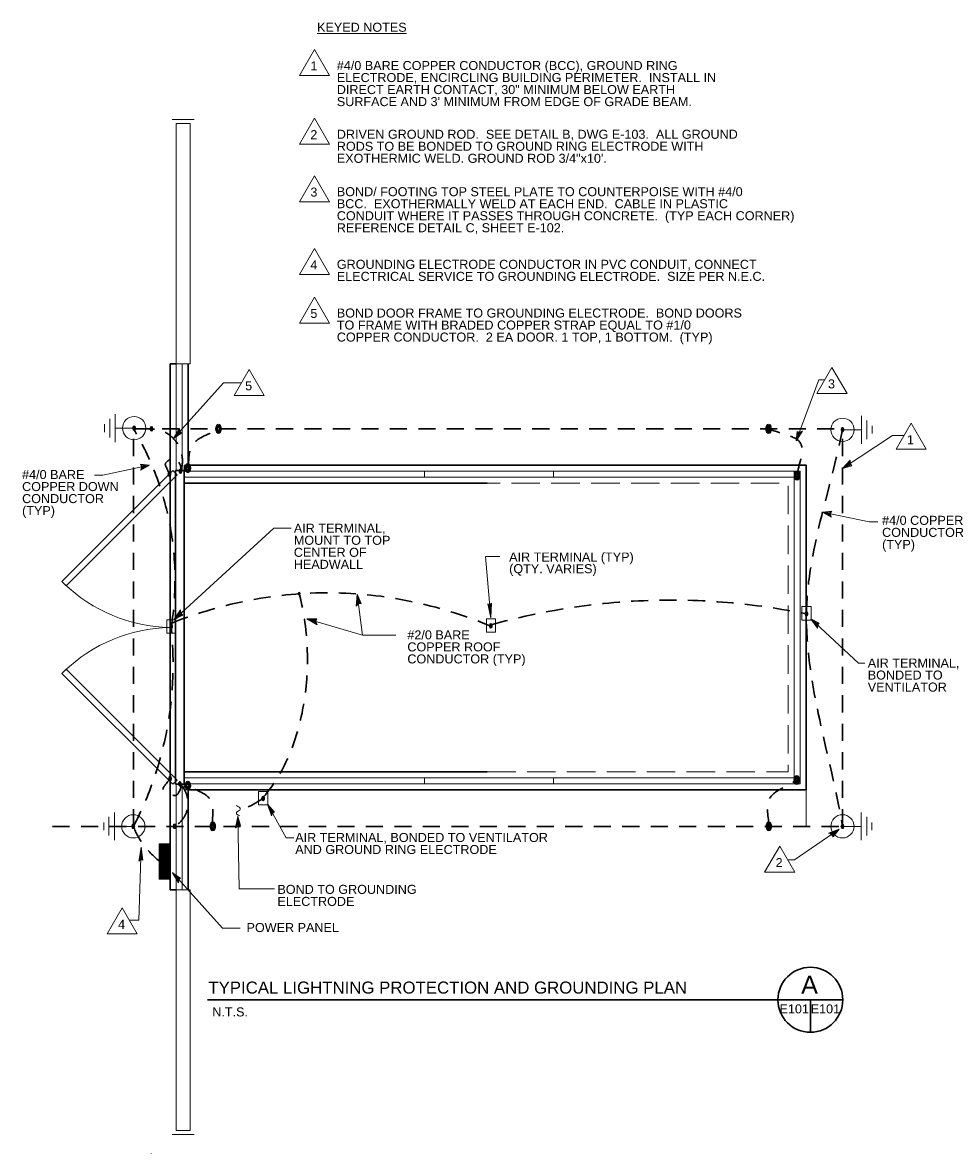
# Model space of a CAD drawing. Header units: inches. Extents: x -155 to 1280, y 300 to 1428.
# Tile 1 of 2: x -155 to 778, y 300 to 1428. Entities that reach past the tile are written whole.
import ezdxf
from ezdxf.enums import TextEntityAlignment as Align

# ---------------------------------------------------------------- set-up
doc = ezdxf.new("R2010")
doc.units = ezdxf.units.IN
doc.header["$LTSCALE"] = 0.25
doc.header["$MEASUREMENT"] = 0
doc.linetypes.add('DGN Style 2', pattern=[113.714203, 68.228522, -45.485681])
doc.linetypes.add('DGN Style 3', pattern=[159.199885, 113.714203, -45.485681])
for name, color, linetype, lineweight in [('COM-NOTES', 6, 'Continuous', 0), ('G-ANNO-DIM', 1, 'Continuous', 0), ('G-Anno-RevS-1', 1, 'Continuous', 0), ('G-ANNO-TEXT', 7, 'Continuous', 0), ('G-Dims-0001', 1, 'Continuous', 0), ('Level 1', 7, 'Continuous', 0), ('S-FNDN-FTNG', 48, 'Continuous', 13), ('S-FNDN-PEDS', 48, 'Continuous', 30), ('S-SLAB-EDGE', 48, 'Continuous', 30), ('S-WALL-LOAD', 3, 'Continuous', 13)]:
    doc.layers.add(name, color=color, linetype=linetype, lineweight=lineweight)
doc.styles.add("_1 4 1'-0", font='arial.ttf', dxfattribs={"height": 6})
doc.styles.add('TITLE20', font='simplex.shx', dxfattribs={"height": 5000})

# ---------------------------------------------------------------- blocks, each defined once
blk = doc.blocks.new('REBAR')
at = {"layer": 'Level 1', "color": 7, "linetype": 'Continuous', "lineweight": 13}
for major_axis in [(-0.00598, 0), (-0.00498, 0), (0, 0.00415), (0, 0.00346), (0, 0.00288), (-0.0024, 0), (0, 0.002), (0, 0.00167)]:
    blk.add_ellipse((0.0012, 0.0017), major_axis=major_axis, ratio=1, dxfattribs=at)
blk = doc.blocks.new('LT')
at = {"layer": 'Level 1', "color": 7, "linetype": 'Continuous', "lineweight": 0}
for p, q in [((0, 0), (-0.0197, -0.0037)), ((-0.0046, 0), (-0.0175, -0.0024)), ((0, 0), (-0.0163, 0.0037)), ((-0.0163, 0), (-0.0163, 0.0037)), ((-0.0046, 0), (-0.0153, 0.0024)), ((-0.0152, 0), (-0.0153, 0.0024)), ((-0.0091, 0), (-0.0153, -0.0012)), ((-0.0153, -0.0012), (-0.0142, 0)), ((-0.0091, 0), (-0.0143, 0.0011)), ((-0.0142, 0), (-0.0143, 0.0011)), ((-0.0197, -0.0037), (-0.0163, 0)), ((-0.0175, -0.0024), (-0.0152, 0))]:
    blk.add_line(p, q, dxfattribs=at)
blk = doc.blocks.new('LT_1')
at = {"layer": 'Level 1', "color": 7, "linetype": 'Continuous', "lineweight": 0}
for p, q in [((0, 0), (-0.0187, 0.0038)), ((-0.0162, 0), (-0.0187, 0.0038)), ((0, 0), (-0.0173, -0.0038)), ((-0.0173, -0.0038), (-0.0162, 0)), ((-0.0046, 0), (-0.0168, 0.0025)), ((-0.0152, 0), (-0.0168, 0.0025)), ((-0.0046, 0), (-0.0159, -0.0025)), ((-0.0091, 0), (-0.015, 0.0011)), ((-0.0143, 0), (-0.015, 0.0011)), ((-0.0159, -0.0025), (-0.0152, 0)), ((-0.0091, 0), (-0.0145, -0.0012)), ((-0.0145, -0.0012), (-0.0143, 0))]:
    blk.add_line(p, q, dxfattribs=at)
blk = doc.blocks.new('LT_5')
at = {"layer": 'Level 1', "color": 7, "linetype": 'Continuous', "lineweight": 0}
for p, q in [((0, 0), (-0.0198, 0.0036)), ((-0.0162, 0), (-0.0198, 0.0036)), ((-0.0046, 0), (-0.0175, 0.0023)), ((-0.0153, 0), (-0.0175, 0.0023)), ((0, 0), (-0.0162, -0.0036)), ((-0.0162, -0.0036), (-0.0162, 0)), ((-0.0091, 0), (-0.0153, 0.001)), ((-0.0143, 0), (-0.0153, 0.001)), ((-0.0152, -0.0023), (-0.0153, 0)), ((-0.0046, 0), (-0.0152, -0.0023)), ((-0.0091, 0), (-0.0142, -0.0012)), ((-0.0142, -0.0012), (-0.0143, 0))]:
    blk.add_line(p, q, dxfattribs=at)
blk = doc.blocks.new('LT_4')
at = {"layer": 'Level 1', "color": 7, "linetype": 'Continuous', "lineweight": 0}
for p, q in [((0, 0), (-0.0195, 0.0035)), ((-0.0162, 0), (-0.0195, 0.0035)), ((-0.0046, 0), (-0.0174, 0.0023)), ((-0.0152, 0), (-0.0174, 0.0023)), ((0, 0), (-0.0165, -0.0035)), ((-0.0154, -0.0023), (-0.0152, 0)), ((-0.0091, 0), (-0.0152, 0.001)), ((-0.0142, 0), (-0.0152, 0.001)), ((-0.0165, -0.0035), (-0.0162, 0)), ((-0.0046, 0), (-0.0154, -0.0023)), ((-0.0091, 0), (-0.0143, -0.0011)), ((-0.0143, -0.0011), (-0.0142, 0))]:
    blk.add_line(p, q, dxfattribs=at)
blk = doc.blocks.new('LT_2')
at = {"layer": 'Level 1', "color": 7, "linetype": 'Continuous', "lineweight": 0}
for p, q in [((0, 0), (-0.0183, -0.0038)), ((0, 0), (-0.0177, 0.0038)), ((-0.0163, 0), (-0.0177, 0.0038)), ((-0.0166, -0.0025), (-0.0152, 0)), ((-0.0046, 0), (-0.0162, 0.0025)), ((-0.0152, 0), (-0.0162, 0.0025)), ((-0.0148, -0.0012), (-0.0142, 0)), ((-0.0091, 0), (-0.0147, 0.0011)), ((-0.0142, 0), (-0.0147, 0.0011)), ((-0.0183, -0.0038), (-0.0163, 0)), ((-0.0046, 0), (-0.0166, -0.0025)), ((-0.0091, 0), (-0.0148, -0.0012))]:
    blk.add_line(p, q, dxfattribs=at)
blk = doc.blocks.new('revsym')
at = {"color": 0}
blk.add_3dface([(0, 0.00859), (-0.00496, 0), (0.00496, 0)], dxfattribs=at)
at = {"layer": 'G-Dims-0001', "color": 0}
blk.add_line((0.00496, 0), (-0.00496, 0), dxfattribs=at)

msp = doc.modelspace()

# ---------------------------------------------------------------- linework, layer by layer
at = {"layer": 'G-ANNO-DIM'}
for p, q in [((5.9, 821.4, -415.2), (5.9, 801.3, -415.2)), ((614.6, 821.4, -415.2), (614.6, 801.3, -415.2)), ((-27, 299.6, -415.2), (-27, 299.5, -415.2))]:
    msp.add_line(p, q, dxfattribs=at)
at = {"layer": 'G-ANNO-TEXT', "linetype": 'DGN Style 3'}
for p, q in [((9.9, 986.4, -415.2), (5.9, 986.4, -415.2)), ((5.9, 980.9, -415.2), (5.9, 986.4, -415.2)), ((5.9, 667.9, -415.2), (5.9, 662.4, -415.2)), ((9.9, 662.4, -415.2), (5.9, 662.4, -415.2))]:
    msp.add_line(p, q, dxfattribs=at)
at = {"layer": 'G-ANNO-TEXT'}
for p, q in [((245.9, 974.4, -415.2), (245.9, 980.4, -415.2)), ((374.6, 974.4, -415.2), (374.6, 980.4, -415.2)), ((245.9, 668.4, -415.2), (245.9, 674.4, -415.2)), ((374.6, 668.4, -415.2), (374.6, 674.4, -415.2))]:
    msp.add_line(p, q, dxfattribs=at)
at = {"layer": 'G-ANNO-TEXT', "color": 2, "linetype": 'Continuous', "lineweight": 30}
for p, q in [((29.1, 452.8, -415.2), (663.4, 452.8, -415.2)), ((630.9, 420.4, -415.2), (630.9, 452.8, -415.2))]:
    msp.add_line(p, q, dxfattribs=at)
at = {"layer": 'G-ANNO-TEXT', "elevation": -415.2, "flags": 128}
for points in [[(-5.4, 980.9), (-116.1, 870.2), (-111.8, 866), (-1.2, 976.6), (-5.4, 980.9)], [(-5.4, 667.9), (-116.1, 778.5), (-111.8, 782.8), (-1.2, 672.1), (-5.4, 667.9)]]:
    msp.add_lwpolyline(points, dxfattribs=at)
at = {"layer": 'G-ANNO-TEXT', "color": 2, "linetype": 'Continuous', "lineweight": 30}
msp.add_circle((630.9, 452.8, -415.2), 32.4, dxfattribs=at)
at = {"layer": 'G-ANNO-TEXT', "extrusion": (0, 0, -1)}
msp.add_arc((5.4, 980.9, 415.2), 156.5, 271.0049, 313.9951, dxfattribs=at)
at = {"layer": 'G-ANNO-TEXT'}
msp.add_arc((-5.4, 667.9, -415.2), 156.5, 91.0049, 133.9951, dxfattribs=at)
at = {"layer": 'Level 1', "color": 7, "linetype": 'Continuous', "lineweight": 0}
for p, q in [((45.1, 1068.4, -414.9), (-4.7, 1013, -415.2)), ((45.1, 1068.4, -414.9), (63, 1068.4, -414.9)), ((639.3, 1071.6, -415.2), (616.8, 1010.8, -415.2)), ((639.3, 1071.6, -415.2), (645.4, 1071.6, -415.2)), ((663.1, 983.1, -415.2), (712.9, 1015.9, -415.2)), ((712.9, 1015.9, -415.2), (724.3, 1015.9, -415.2)), ((-75.1, 976.5, -415.2), (-28.5, 986.3, -415.2)), ((-75.1, 976.5, -415.2), (-28.5, 986.3, -415.2)), ((-75.1, 976.5, -415.2), (-83.7, 976.5, -415.2)), ((-75.1, 976.5, -415.2), (-83.7, 976.5, -415.2)), ((689.6, 929.7, -415.2), (643, 939.5, -415.2)), ((689.6, 929.7, -415.2), (698.2, 929.7, -415.2)), ((95.5, 923.6, -415.2), (-4.3, 832.1, -415.2)), ((112.6, 923.6, -415.2), (95.5, 923.6, -415.2)), ((306.8, 895.2, -415.2), (312, 834.1, -415.2)), ((321, 895.2, -415.2), (306.8, 895.2, -415.2)), ((183.8, 816.8, -415.2), (178.7, 857.5, -415.2)), ((183.8, 816.8, -415.2), (128.4, 833, -415.2)), ((679.1, 788.9, -415.4), (631.5, 832.9, -415.4)), ((217.2, 816.8, -415.2), (183.8, 816.8, -415.2)), ((685.2, 788.9, -415.4), (679.1, 788.9, -415.4)), ((626.6, 662.4, -415.2), (626.6, 625.9, -415.2)), ((107.7, 614.4, -415.4), (89.1, 648.2, -415.4)), ((60.7, 563.7, -415), (59.5, 635.9, -415.2)), ((615.2, 592.6, -415.2), (659.6, 623, -415.2)), ((115.3, 614.4, -415.4), (107.7, 614.4, -415.4)), ((-39.3, 532.4, -415.2), (-36.8, 605.2, -415.2)), ((-18.9, 598.2, -415.2), (-8.6, 608.5, -415.2)), ((-18.9, 598.2, -415.2), (-8.6, 608.5, -415.2)), ((-18.9, 608.1, -415.2), (-18.5, 608.5, -415.2)), ((-18.9, 607.4, -415.2), (-17.8, 608.5, -415.2)), ((-18.9, 606.7, -415.2), (-17.1, 608.5, -415.2)), ((-18.9, 606, -415.2), (-16.4, 608.5, -415.2)), ((-18.9, 605.3, -415.2), (-15.7, 608.5, -415.2)), ((-18.9, 604.6, -415.2), (-15, 608.5, -415.2)), ((-18.9, 603.9, -415.2), (-14.3, 608.5, -415.2)), ((-18.9, 603.2, -415.2), (-13.6, 608.5, -415.2)), ((-18.9, 602.5, -415.2), (-12.9, 608.5, -415.2)), ((-18.9, 601.8, -415.2), (-12.2, 608.5, -415.2)), ((-18.9, 601.1, -415.2), (-11.5, 608.5, -415.2)), ((-18.9, 600.4, -415.2), (-10.8, 608.5, -415.2)), ((-18.9, 599.7, -415.2), (-10.1, 608.5, -415.2)), ((-18.9, 598.9, -415.2), (-9.3, 608.5, -415.2)), ((-18.9, 598.2, -415.2), (-8.6, 608.5, -415.2)), ((-18.9, 608.5, -415.2), (-18.9, 608.5, -415.2)), ((-18.9, 608.1, -415.2), (-18.5, 608.5, -415.2)), ((-18.9, 607.8, -415.2), (-18.2, 608.5, -415.2)), ((-18.9, 607.4, -415.2), (-17.8, 608.5, -415.2)), ((-18.9, 607.1, -415.2), (-17.5, 608.5, -415.2)), ((-18.9, 606.7, -415.2), (-17.1, 608.5, -415.2)), ((-18.9, 606.4, -415.2), (-16.8, 608.5, -415.2)), ((-18.9, 606, -415.2), (-16.4, 608.5, -415.2)), ((-18.9, 605.7, -415.2), (-16.1, 608.5, -415.2)), ((-18.9, 605.3, -415.2), (-15.7, 608.5, -415.2)), ((-18.9, 605, -415.2), (-15.4, 608.5, -415.2)), ((-18.9, 604.6, -415.2), (-15, 608.5, -415.2)), ((-18.9, 604.3, -415.2), (-14.6, 608.5, -415.2)), ((-18.9, 603.9, -415.2), (-14.3, 608.5, -415.2)), ((-18.9, 603.5, -415.2), (-13.9, 608.5, -415.2)), ((-18.9, 603.2, -415.2), (-13.6, 608.5, -415.2)), ((-18.9, 602.8, -415.2), (-13.2, 608.5, -415.2)), ((-18.9, 602.5, -415.2), (-12.9, 608.5, -415.2)), ((-18.9, 602.1, -415.2), (-12.5, 608.5, -415.2)), ((-18.9, 601.8, -415.2), (-12.2, 608.5, -415.2)), ((-18.9, 601.4, -415.2), (-11.8, 608.5, -415.2)), ((-18.9, 601.1, -415.2), (-11.5, 608.5, -415.2)), ((-18.9, 600.7, -415.2), (-11.1, 608.5, -415.2)), ((-18.9, 600.4, -415.2), (-10.8, 608.5, -415.2)), ((-18.9, 600, -415.2), (-10.4, 608.5, -415.2)), ((-18.9, 599.7, -415.2), (-10.1, 608.5, -415.2)), ((-18.9, 599.3, -415.2), (-9.7, 608.5, -415.2)), ((-18.9, 598.9, -415.2), (-9.3, 608.5, -415.2)), ((-18.9, 598.6, -415.2), (-9, 608.5, -415.2)), ((-18.9, 598.2, -415.2), (-8.6, 608.5, -415.2)), ((-18.9, 597.9, -415.2), (-8.6, 608.2, -415.2)), ((-18.9, 597.5, -415.2), (-8.6, 607.8, -415.2)), ((-18.9, 597.5, -415.2), (-8.6, 607.8, -415.2)), ((-18.9, 597.2, -415.2), (-8.6, 607.5, -415.2)), ((-18.9, 596.8, -415.2), (-8.6, 607.1, -415.2)), ((-18.9, 596.8, -415.2), (-8.6, 607.1, -415.2)), ((-18.9, 596.5, -415.2), (-8.6, 606.8, -415.2)), ((-18.9, 596.1, -415.2), (-8.6, 606.4, -415.2)), ((-18.9, 596.1, -415.2), (-8.6, 606.4, -415.2)), ((-18.9, 595.8, -415.2), (-8.6, 606.1, -415.2)), ((-18.9, 595.4, -415.2), (-8.6, 605.7, -415.2)), ((-18.9, 595.4, -415.2), (-8.6, 605.7, -415.2)), ((-18.9, 595.1, -415.2), (-8.6, 605.4, -415.2)), ((-18.9, 594.7, -415.2), (-8.6, 605, -415.2)), ((-18.9, 594.7, -415.2), (-8.6, 605, -415.2)), ((-18.9, 594.4, -415.2), (-8.6, 604.7, -415.2)), ((-18.9, 594, -415.2), (-8.6, 604.3, -415.2)), ((-18.9, 594, -415.2), (-8.6, 604.3, -415.2)), ((-18.9, 593.6, -415.2), (-8.6, 604, -415.2)), ((-18.9, 593.3, -415.2), (-8.6, 603.6, -415.2)), ((-18.9, 593.3, -415.2), (-8.6, 603.6, -415.2)), ((-18.9, 592.9, -415.2), (-8.6, 603.3, -415.2)), ((-18.9, 592.6, -415.2), (-8.6, 602.9, -415.2)), ((-18.9, 592.6, -415.2), (-8.6, 602.9, -415.2)), ((-18.9, 592.2, -415.2), (-8.6, 602.6, -415.2)), ((-18.9, 591.9, -415.2), (-8.5, 602.2, -415.2)), ((-18.9, 591.9, -415.2), (-8.5, 602.2, -415.2)), ((-18.9, 591.5, -415.2), (-8.5, 601.9, -415.2)), ((-18.9, 591.2, -415.2), (-8.5, 601.5, -415.2)), ((-18.9, 591.2, -415.2), (-8.5, 601.5, -415.2)), ((-18.9, 590.8, -415.2), (-8.5, 601.2, -415.2)), ((-18.9, 590.5, -415.2), (-8.5, 600.8, -415.2)), ((-18.9, 590.5, -415.2), (-8.5, 600.8, -415.2)), ((-18.9, 590.1, -415.2), (-8.5, 600.5, -415.2)), ((-18.9, 589.8, -415.2), (-8.5, 600.1, -415.2)), ((-18.9, 589.8, -415.2), (-8.5, 600.1, -415.2)), ((-18.9, 589.4, -415.2), (-8.5, 599.8, -415.2)), ((-18.9, 589.1, -415.2), (-8.5, 599.4, -415.2)), ((-18.9, 589.1, -415.2), (-8.5, 599.4, -415.2)), ((-18.9, 588.7, -415.2), (-8.5, 599.1, -415.2)), ((-18.9, 588.3, -415.2), (-8.5, 598.7, -415.2)), ((-18.9, 588.3, -415.2), (-8.5, 598.7, -415.2)), ((-18.9, 588, -415.2), (-8.5, 598.4, -415.2)), ((-18.9, 587.6, -415.2), (-8.5, 598, -415.2)), ((-18.9, 587.6, -415.2), (-8.5, 598, -415.2)), ((-18.9, 587.3, -415.2), (-8.5, 597.7, -415.2)), ((-18.9, 586.9, -415.2), (-8.5, 597.4, -415.2)), ((-18.9, 586.9, -415.2), (-8.5, 597.4, -415.2)), ((-18.9, 586.6, -415.2), (-8.5, 597, -415.2)), ((-18.9, 586.2, -415.2), (-8.5, 596.7, -415.2)), ((-18.9, 586.2, -415.2), (-8.5, 596.7, -415.2)), ((-18.9, 585.9, -415.2), (-8.5, 596.3, -415.2)), ((-18.9, 585.5, -415.2), (-8.5, 596, -415.2)), ((-18.9, 585.5, -415.2), (-8.5, 596, -415.2)), ((-18.9, 585.2, -415.2), (-8.5, 595.6, -415.2)), ((-18.9, 584.8, -415.2), (-8.5, 595.3, -415.2)), ((-18.9, 584.8, -415.2), (-8.5, 595.3, -415.2)), ((-18.9, 584.5, -415.2), (-8.4, 594.9, -415.2)), ((-18.9, 584.1, -415.2), (-8.4, 594.6, -415.2)), ((-18.9, 584.1, -415.2), (-8.4, 594.6, -415.2)), ((-18.9, 583.7, -415.2), (-8.4, 594.2, -415.2)), ((-18.9, 583.4, -415.2), (-8.4, 593.9, -415.2)), ((-18.9, 583.4, -415.2), (-8.4, 593.9, -415.2)), ((-18.9, 583, -415.2), (-8.4, 593.5, -415.2)), ((-18.9, 582.7, -415.2), (-8.4, 593.2, -415.2)), ((-18.9, 582.7, -415.2), (-8.4, 593.2, -415.2)), ((-18.9, 582.3, -415.2), (-8.4, 592.8, -415.2)), ((-18.9, 582, -415.2), (-8.4, 592.5, -415.2)), ((-18.9, 582, -415.2), (-8.4, 592.5, -415.2)), ((-18.9, 581.6, -415.2), (-8.4, 592.1, -415.2)), ((-18.9, 581.3, -415.2), (-8.4, 591.8, -415.2)), ((-18.9, 581.3, -415.2), (-8.4, 591.8, -415.2)), ((-18.9, 581.3, -415.2), (-8.4, 591.8, -415.2)), ((-18.9, 581.3, -415.2), (-8.4, 591.8, -415.2)), ((-18.9, 580.9, -415.2), (-8.4, 591.4, -415.2)), ((-18.9, 580.6, -415.2), (-8.4, 591.1, -415.2)), ((-18.9, 580.6, -415.2), (-8.4, 591.1, -415.2)), ((-18.9, 580.2, -415.2), (-8.4, 590.7, -415.2)), ((-18.9, 579.9, -415.2), (-8.4, 590.4, -415.2)), ((-18.9, 579.9, -415.2), (-8.4, 590.4, -415.2)), ((-18.9, 579.5, -415.2), (-8.4, 590, -415.2)), ((-18.9, 579.2, -415.2), (-8.4, 589.7, -415.2)), ((-18.9, 579.2, -415.2), (-8.4, 589.7, -415.2)), ((-18.9, 578.8, -415.2), (-8.4, 589.3, -415.2)), ((-18.9, 578.4, -415.2), (-8.4, 589, -415.2)), ((-18.9, 578.4, -415.2), (-8.4, 589, -415.2)), ((-18.9, 578.1, -415.2), (-8.4, 588.6, -415.2)), ((-18.9, 577.7, -415.2), (-8.4, 588.3, -415.2)), ((-18.9, 577.7, -415.2), (-8.4, 588.3, -415.2)), ((-18.9, 577.4, -415.2), (-8.3, 587.9, -415.2)), ((-18.9, 577, -415.2), (-8.3, 587.6, -415.2)), ((-18.9, 577, -415.2), (-8.3, 587.6, -415.2)), ((-18.9, 576.7, -415.2), (-8.3, 587.2, -415.2)), ((-18.9, 576.3, -415.2), (-8.3, 586.9, -415.2)), ((-18.9, 576.3, -415.2), (-8.3, 586.9, -415.2)), ((608.1, 592.6, -415.2), (615.2, 592.6, -415.2)), ((-18.9, 576, -415.2), (-8.3, 586.5, -415.2)), ((-18.9, 575.6, -415.2), (-8.3, 586.2, -415.2)), ((-18.9, 575.6, -415.2), (-8.3, 586.2, -415.2)), ((-18.9, 575.3, -415.2), (-8.3, 585.8, -415.2)), ((-18.9, 574.9, -415.2), (-8.3, 585.5, -415.2)), ((-18.9, 574.9, -415.2), (-8.3, 585.5, -415.2)), ((-18.9, 574.6, -415.2), (-8.3, 585.1, -415.2)), ((-18.9, 574.2, -415.2), (-8.3, 584.8, -415.2)), ((-18.9, 574.2, -415.2), (-8.3, 584.8, -415.2)), ((-18.9, 573.8, -415.2), (-8.3, 584.5, -415.2)), ((-18.9, 573.5, -415.2), (-8.3, 584.1, -415.2)), ((-18.9, 573.5, -415.2), (-8.3, 584.1, -415.2)), ((-18.9, 573.1, -415.2), (-8.3, 583.8, -415.2)), ((-18.6, 573.1, -415.2), (-8.3, 583.4, -415.2)), ((-18.6, 573.1, -415.2), (-8.3, 583.4, -415.2)), ((-18.3, 573.1, -415.2), (-8.3, 583.1, -415.2)), ((-17.9, 573.1, -415.2), (-8.3, 582.7, -415.2)), ((-17.9, 573.1, -415.2), (-8.3, 582.7, -415.2)), ((-17.6, 573.1, -415.2), (-8.3, 582.4, -415.2)), ((-17.2, 573.1, -415.2), (-8.3, 582, -415.2)), ((-17.2, 573.1, -415.2), (-8.3, 582, -415.2)), ((-16.8, 573.1, -415.2), (-8.3, 581.7, -415.2)), ((-16.5, 573.1, -415.2), (-8.3, 581.3, -415.2)), ((-16.5, 573.1, -415.2), (-8.3, 581.3, -415.2)), ((-16.1, 573.1, -415.2), (-8.2, 581, -415.2)), ((-15.8, 573.1, -415.2), (-8.2, 580.6, -415.2)), ((-15.8, 573.1, -415.2), (-8.2, 580.6, -415.2)), ((-15.4, 573.1, -415.2), (-8.2, 580.3, -415.2)), ((-15.1, 573.1, -415.2), (-8.2, 579.9, -415.2)), ((-15.1, 573.1, -415.2), (-8.2, 579.9, -415.2)), ((-14.7, 573.1, -415.2), (-8.2, 579.6, -415.2)), ((-14.4, 573.1, -415.2), (-8.2, 579.2, -415.2)), ((-14.4, 573.1, -415.2), (-8.2, 579.2, -415.2)), ((-14, 573.1, -415.2), (-8.2, 578.9, -415.2)), ((-13.7, 573.1, -415.2), (-8.2, 578.5, -415.2)), ((-13.7, 573.1, -415.2), (-8.2, 578.5, -415.2)), ((-13.3, 573.1, -415.2), (-8.2, 578.2, -415.2)), ((-13, 573.1, -415.2), (-8.2, 577.8, -415.2)), ((-13, 573.1, -415.2), (-8.2, 577.8, -415.2)), ((-12.6, 573.1, -415.2), (-8.2, 577.5, -415.2)), ((-12.3, 573.1, -415.2), (-8.2, 577.1, -415.2)), ((-12.3, 573.1, -415.2), (-8.2, 577.1, -415.2)), ((-11.9, 573.1, -415.2), (-8.2, 576.8, -415.2)), ((-11.5, 573.1, -415.2), (-8.2, 576.4, -415.2)), ((-11.5, 573.1, -415.2), (-8.2, 576.4, -415.2)), ((-11.2, 573.1, -415.2), (-8.2, 576.1, -415.2)), ((-10.8, 573.1, -415.2), (-8.2, 575.7, -415.2)), ((-10.8, 573.1, -415.2), (-8.2, 575.7, -415.2)), ((44.1, 524.3, -415), (-5.7, 579.7, -415.3)), ((-10.5, 573.1, -415.2), (-8.2, 575.4, -415.2)), ((-10.1, 573.1, -415.2), (-8.2, 575, -415.2)), ((-10.1, 573.1, -415.2), (-8.2, 575, -415.2)), ((-10.1, 573.1, -415.2), (-8.2, 575, -415.2)), ((-10.1, 573.1, -415.2), (-8.2, 575, -415.2)), ((-9.8, 573.1, -415.2), (-8.2, 574.7, -415.2)), ((-9.4, 573.1, -415.2), (-8.2, 574.3, -415.2)), ((-9.4, 573.1, -415.2), (-8.2, 574.3, -415.2)), ((-9.1, 573.1, -415.2), (-8.2, 574, -415.2)), ((-8.7, 573.1, -415.2), (-8.1, 573.6, -415.2)), ((-8.7, 573.1, -415.2), (-8.1, 573.6, -415.2)), ((-8.4, 573.1, -415.2), (-8.1, 573.3, -415.2)), ((60.7, 563.7, -415), (96.2, 563.7, -415)), ((-39.3, 532.4, -415.2), (-49, 532.4, -415.2)), ((44.1, 524.3, -415), (62, 524.3, -415))]:
    msp.add_line(p, q, dxfattribs=at)
at = {"layer": 'Level 1', "color": 7, "linetype": 'Continuous', "lineweight": 13}
for p, q in [((-73.4, 1019.4, -415.2), (-73.4, 1027.2, -415.2)), ((-68.3, 1014, -415.2), (-68.3, 1032.7, -415.2)), ((-62.8, 1009.4, -415.2), (-62.8, 1037.2, -415.2)), ((681.8, 1007.8, -415.2), (681.8, 1035.6, -415.2)), ((687.3, 1012.4, -415.2), (687.3, 1031.1, -415.2)), ((-44, 1023.3, -415.2), (-62.8, 1023.3, -415.2)), ((663, 1021.7, -415.2), (681.8, 1021.7, -415.2)), ((692.5, 1017.9, -415.2), (692.5, 1025.6, -415.2)), ((-69.1, 616.6, -415.2), (-69.1, 635.3, -415.2)), ((-63.6, 612, -415.2), (-63.6, 639.8, -415.2)), ((681.7, 612, -415.2), (681.7, 639.8, -415.2)), ((687.2, 616.6, -415.2), (687.2, 635.3, -415.2)), ((-74.2, 622.1, -415.2), (-74.2, 629.8, -415.2)), ((-44.8, 625.9, -415.2), (-63.6, 625.9, -415.2)), ((662.9, 625.9, -415.2), (681.7, 625.9, -415.2)), ((692.4, 622.1, -415.2), (692.4, 629.8, -415.2)), ((-18.9, 573.1, -415.2), (-18.9, 608.5, -415.2)), ((-18.9, 608.5, -415.2), (-8.6, 608.5, -415.2)), ((-18.9, 573.1, -415.2), (-8.1, 573.1, -415.2))]:
    msp.add_line(p, q, dxfattribs=at)
at = {"layer": 'Level 1', "color": 7, "linetype": 'DGN Style 2', "lineweight": 30}
for p, q in [((-44.6, 1022.6, -415.2), (663.1, 1022.6, -415.2)), ((-44.6, 625.9, -415.2), (-44.6, 1022.6, -415.2)), ((663.1, 625.9, -415.2), (663.1, 1022.6, -415.2)), ((-125.4, 625.9, -415.2), (663.1, 625.9, -415.2))]:
    msp.add_line(p, q, dxfattribs=at)
at = {"layer": 'Level 1', "color": 7, "linetype": 'Continuous', "lineweight": 13}
for centre in [(-44, 1023.3, -415.2), (-44.8, 625.9, -415.2)]:
    msp.add_circle(centre, 11.6, dxfattribs=at)
at = {"layer": 'Level 1', "color": 7, "linetype": 'Continuous', "lineweight": 13, "extrusion": (0, 0, -1)}
for centre in [(-663, 1021.7, 415.2), (-662.9, 625.9, 415.2)]:
    msp.add_circle(centre, 11.6, dxfattribs=at)
at = {"layer": 'Level 1', "color": 7, "linetype": 'DGN Style 2', "lineweight": 30}
for centre, radius, start, end in [((-297.3, 872.2, -415.2), 294.1, 350.8099, 30.7643), ((-27.4, 991, -415.2), 31.6, 340.304, 91.2141), ((-356.5, 787.9, -415.2), 351.4, 332.5399, 6.0988)]:
    msp.add_arc(centre, radius, start, end, dxfattribs=at)
at = {"layer": 'Level 1', "color": 7, "linetype": 'DGN Style 2', "lineweight": 30, "extrusion": (0, 0, -1)}
msp.add_arc((17.2, 649.1, 415.2), 27, 134.031, 239.4479, dxfattribs=at)
for centre, major_axis, start_param, end_param in [((148.9, -144.1, -415.2), (0, 1003.1), 6.037156, 6.540216), ((491.9, -783.3, -415.2), (0, 1635), 6.109281, 6.413489)]:
    msp.add_ellipse(centre, major_axis=major_axis, ratio=0.635883, start_param=start_param, end_param=end_param, dxfattribs=at)
at = {"layer": 'Level 1', "color": 7, "linetype": 'DGN Style 2', "lineweight": 30}
for centre, major_axis, ratio, start_param, end_param in [((27.8, 792.5, -415.4), (0, -166.6), 0.606924, 0.60369, 1.967513), ((113.5, 668.4, -415.2), (-160.8, -33.4), 0.635883, 0.091344, 0.48403)]:
    msp.add_ellipse(centre, major_axis=major_axis, ratio=ratio, start_param=start_param, end_param=end_param, dxfattribs=at)
for points, knots in [([(9.6, 983.5, -415.2), (11.1, 991.2, -415.2), (10, 1000.8, -415.2), (14.1, 1006.7, -415.2), (19.5, 1014.4, -415.2), (31.6, 1017.3, -415.2), (40.3, 1022.6, -415.2)], [0, 0, 0, 0, 0.435191, 0.435191, 0.435191, 1, 1, 1, 1]), ([(617.6, 976, -415.2), (618.8, 986.7, -415.2), (625.5, 1000.5, -415.2), (621.2, 1008.1, -415.2), (616.5, 1016.3, -415.2), (599.9, 1017.8, -415.2), (589.2, 1022.6, -415.2)], [0, 0, 0, 0, 0.478926, 0.478926, 0.478926, 1, 1, 1, 1]), ([(663.1, 1022.6, -415.2), (651.1, 961.1, -415.2), (627.7, 899.8, -415.2), (627, 838.1, -415.2), (626.1, 767.5, -415.2), (651.1, 696.6, -415.2), (663.1, 625.9, -415.2)], [0, 0, 0, 0, 0.466175, 0.466175, 0.466175, 1, 1, 1, 1]), ([(-8.8, 977.5, -415.2), (-10.1, 980.3, -415.2), (-11.4, 983.2, -415.2), (-12.7, 986, -415.2), (-14.4, 989.8, -415.2), (-4.4, 995.3, -415.2), (-2.1, 992.7, -415.2), (-0.1, 990.4, -415.2), (3.1, 986.3, -415.2), (2.6, 982.6, -415.2), (2.5, 981.9, -415.2), (2.4, 981.1, -415.2), (2.3, 980.4, -415.2)], [0, 0, 0, 0, 0.266175, 0.266175, 0.266175, 0.619899, 0.619899, 0.619899, 0.935426, 0.935426, 0.935426, 1, 1, 1, 1]), ([(1.6, 668.5, -415.2), (1.6, 668.4, -415.2), (1.6, 668.4, -415.2), (1.7, 668.4, -415.2), (4.6, 665.5, -415.2), (0, 657.5, -415.2), (-2.1, 656.7, -415.2), (-4.8, 655.7, -415.2), (-17.8, 660.9, -415.2), (-14.7, 664.9, -415.2), (-12.5, 667.8, -415.2), (-10.3, 670.7, -415.2), (-8.1, 673.5, -415.2)], [0, 0, 0, 0, 0.0042, 0.0042, 0.0042, 0.324271, 0.324271, 0.324271, 0.716369, 0.716369, 0.716369, 1, 1, 1, 1]), ([(34.5, 625.9, -415.2), (33.6, 634.8, -415.2), (36.2, 645.8, -415.2), (32, 652.6, -415.2), (27.8, 659.3, -415.2), (17.1, 661.9, -415.2), (9.6, 666.5, -415.2)], [0, 0, 0, 0, 0.505416, 0.505416, 0.505416, 1, 1, 1, 1]), ([(589.5, 625.9, -415.2), (589.5, 634.8, -415.2), (585.9, 645.7, -415.2), (589.5, 652.7, -415.2), (594.2, 661.7, -415.2), (608.1, 665.8, -415.2), (617.4, 672.3, -415.2)], [0, 0, 0, 0, 0.441413, 0.441413, 0.441413, 1, 1, 1, 1]), ([(84.7, 653.6, -415.2), (80, 651, -415.2), (75.5, 648, -415.2), (70.6, 645.6, -415.2), (67.3, 644, -415.2), (63.8, 642.9, -415.2), (60.4, 641.5, -415.2)], [0, 0, 0, 0, 0.594964, 0.594964, 0.594964, 1, 1, 1, 1])]:
    msp.add_open_spline(points, degree=3, knots=knots, dxfattribs=at)
at = {"layer": 'Level 1', "color": 7, "linetype": 'Continuous', "lineweight": 13}
msp.add_open_spline([(61.4, 636.4, -415.2), (60.4, 636.9, -415.2), (59.3, 637.5, -415.2), (58.3, 638.1, -415.2), (57.8, 638.3, -415.2), (58.1, 639.3, -415.2), (58.3, 639.8, -415.2), (58.8, 641, -415.2), (61.8, 641.7, -415.2), (61.9, 642.9, -415.2), (61.9, 643.5, -415.2), (61.6, 644.6, -415.2), (61, 644.9, -415.2), (59.9, 645.5, -415.2), (58.9, 646.1, -415.2), (57.8, 646.6, -415.2)], degree=3, knots=[0, 0, 0, 0, 0.226195, 0.226195, 0.226195, 0.334358, 0.334358, 0.334358, 0.63568, 0.63568, 0.63568, 0.773942, 0.773942, 0.773942, 1, 1, 1, 1], dxfattribs=at)
at = {"layer": 'Level 1', "color": 7, "linetype": 'Continuous', "lineweight": 0}
msp.add_point((-8.6, 608.5, -415.2), dxfattribs=at)
msp.add_point((-8.6, 608.5, -415.2), dxfattribs=at)
msp.add_point((-8.6, 608.5, -415.2), dxfattribs=at)
msp.add_point((-8.6, 608.5, -415.2), dxfattribs=at)
at = {"layer": 'Level 1', "color": 7, "linetype": 'Continuous', "lineweight": 13}
for points in [[(622.5, 845.2, -415.4), (631.8, 845.2, -415.4), (631.8, 831.8, -415.4), (622.5, 831.8, -415.4)], [(-11.5, 832.1, -415.4), (-2.3, 832.1, -415.4), (-2.3, 818.7, -415.4), (-11.5, 818.7, -415.4)], [(307.6, 833, -415.4), (316.8, 833, -415.4), (316.8, 819.6, -415.4), (307.6, 819.6, -415.4)], [(80.2, 660.7, -415.4), (89.4, 660.7, -415.4), (89.4, 647.3, -415.4), (80.2, 647.3, -415.4)]]:
    msp.add_3dface(points, dxfattribs=at)
at = {"layer": 'S-FNDN-FTNG', "linetype": 'DGN Style 3'}
for p, q in [((15.9, 1331.4, -415.2), (-6.1, 1331.4, -415.2)), ((15.9, 318.4, -415.2), (-6.1, 318.4, -415.2))]:
    msp.add_line(p, q, dxfattribs=at)
at = {"layer": 'S-FNDN-FTNG', "linetype": 'DGN Style 3', "elevation": -415.2, "flags": 128}
msp.add_lwpolyline([(308.4, 680.4), (608.6, 680.4), (608.6, 968.4), (308.4, 968.4)], dxfattribs=at)
at = {"layer": 'S-FNDN-PEDS'}
for p, q in [((-8.1, 980.4, -415.2), (-8.1, 1087.4, -415.2)), ((-8.1, 1087.4, -415.2), (-2.1, 1087.4, -415.2)), ((9.9, 986.4, -415.2), (9.9, 1087.4, -415.2)), ((-8.1, 668.4, -415.2), (-8.1, 562.4, -415.2)), ((9.9, 662.4, -415.2), (9.9, 562.4, -415.2)), ((-2.1, 562.4, -415.2), (-8.1, 562.4, -415.2))]:
    msp.add_line(p, q, dxfattribs=at)
at = {"layer": 'S-FNDN-PEDS', "elevation": -415.2, "flags": 128}
for points in [[(9.9, 986.4), (336.4, 986.4)], [(336.4, 986.4), (626.6, 986.4), (626.6, 662.4), (336.4, 662.4)], [(308.4, 968.4), (5.9, 968.4)], [(5.9, 680.4), (308.4, 680.4)], [(336.4, 662.4), (9.9, 662.4)]]:
    msp.add_lwpolyline(points, dxfattribs=at)
at = {"layer": 'S-SLAB-EDGE'}
for p, q in [((-8.1, 980.4, -415.2), (-8.1, 668.4, -415.2)), ((-2.6, 980.9, -415.2), (-2.6, 667.9, -415.2)), ((5.9, 980.9, -415.2), (-2.6, 980.9, -415.2)), ((5.9, 980.9, -415.2), (5.9, 667.9, -415.2)), ((5.9, 667.9, -415.2), (-2.6, 667.9, -415.2))]:
    msp.add_line(p, q, dxfattribs=at)
at = {"layer": 'S-WALL-LOAD'}
for p, q in [((-2.1, 1327.4, -415.2), (11.9, 1327.4, -415.2)), ((-2.1, 1087.4, -415.2), (-2.1, 1327.4, -415.2)), ((11.9, 1087.4, -415.2), (11.9, 1327.4, -415.2)), ((-2.1, 980.9, -415.2), (-2.1, 1087.4, -415.2)), ((11.9, 1087.4, -415.2), (-2.1, 1087.4, -415.2)), ((3.9, 980.9, -415.2), (3.9, 1087.4, -415.2)), ((5.9, 974.4, -415.2), (308.4, 974.4, -415.2)), ((308.4, 974.4, -415.2), (614.6, 974.4, -415.2)), ((614.6, 980.4, -415.2), (614.6, 668.4, -415.2)), ((-2.1, 667.9, -415.2), (-2.1, 562.4, -415.2)), ((3.9, 667.9, -415.2), (3.9, 562.4, -415.2)), ((336.4, 674.4, -415.2), (5.9, 674.4, -415.2)), ((614.6, 674.4, -415.2), (336.4, 674.4, -415.2)), ((11.9, 562.4, -415.2), (-2.1, 562.4, -415.2)), ((-2.1, 562.4, -415.2), (-2.1, 322.4, -415.2)), ((11.9, 562.4, -415.2), (11.9, 322.4, -415.2)), ((-2.1, 322.4, -415.2), (11.9, 322.4, -415.2))]:
    msp.add_line(p, q, dxfattribs=at)
at = {"layer": 'S-WALL-LOAD', "elevation": -415.2, "flags": 128}
for points in [[(336.4, 980.4), (5.9, 980.4)], [(308.4, 668.4), (620.6, 668.4), (620.6, 980.4), (336.4, 980.4)], [(5.9, 668.4), (308.4, 668.4)]]:
    msp.add_lwpolyline(points, dxfattribs=at)

# ---------------------------------------------------------------- block references
at = {"layer": 'G-Anno-RevS-1', "color": 7, "linetype": 'Continuous'}
for p, xscale, yscale, zscale in [((136, 1375.2, -28.2), 3022.866141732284, 3022.866141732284, 3022.866141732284), ((136, 1306.6, -28.2), 3022.866141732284, 3022.866141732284, 3022.866141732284), ((136, 1249.3, -28.2), 3022.866141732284, 3022.866141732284, 3022.866141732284), ((136, 1176.7, -28.2), 3022.866141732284, 3022.866141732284, 3022.866141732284), ((136, 1128.2, -28.2), 3022.866141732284, 3022.866141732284, 3022.866141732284), ((652.5, 1057.9, -415.2), 3023.622047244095, 3023.622047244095, 3023.622047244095), ((70.8, 1056, -414.9), 3023.622047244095, 3023.622047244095, 3023.622047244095), ((731.4, 1002.3, -415.2), 3023.622047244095, 3023.622047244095, 3023.622047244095), ((600.3, 580.2, -415.2), 3023.622047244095, 3023.622047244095, 3023.622047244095), ((-55.9, 518.5, -415.2), 3023.622047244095, 3023.622047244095, 3023.622047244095)]:
    msp.add_blockref('revsym', p, dxfattribs=dict(at, xscale=xscale, yscale=yscale, zscale=zscale))
at = {"layer": 'Level 1', "color": 7, "linetype": 'Continuous', "lineweight": 13, "rotation": 90}
for p, xscale, yscale, zscale in [((41, 1021.7, -415.2), 759.3169381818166, 482.8365881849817, 8), ((590.1, 1021.7, -415.2), 759.3169381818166, 482.8365881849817, 8), ((-43.6, 1022.8, -415.2), 379.6584690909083, 241.4182940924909, 4), ((-26.3, 1022.2, -415.2), 379.6584690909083, 241.4182940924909, 4), ((663.4, 1021.3, -415.2), 379.6584690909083, 241.4182940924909, 4), ((2.7, 979.9, -415.2), 379.6584690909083, 241.4182940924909, 4), ((10.4, 982.5, -415.2), 759.3169381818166, 482.8365881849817, 8), ((-8.4, 977, -415.2), 379.6584690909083, 241.4182940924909, 4), ((618.4, 975, -415.2), 759.3169381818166, 482.8365881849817, 8), ((121, 857.9, -415.3), 242.9814036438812, 154.5076976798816, 2.560000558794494), ((627.4, 837.6, -415.2), 379.6584690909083, 241.4182940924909, 4), ((-6.6, 824.8, -415.2), 379.6584690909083, 241.4182940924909, 4), ((312.4, 825.5, -415.2), 379.6584690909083, 241.4182940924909, 4), ((-7.7, 673.1, -415.2), 379.6584690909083, 241.4182940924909, 4), ((2.1, 667.9, -415.2), 379.6584690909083, 241.4182940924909, 4), ((10.4, 665.5, -415.2), 759.3169381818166, 482.8365881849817, 8), ((618.2, 671.3, -415.2), 759.3169381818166, 482.8365881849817, 8), ((85.1, 653.2, -415.2), 379.6584690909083, 241.4182940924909, 4), ((-44.4, 625.5, -415.2), 379.6584690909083, 241.4182940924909, 4), ((-3.1, 625.4, -415.2), 379.6584690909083, 241.4182940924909, 4), ((35.3, 624.9, -415.2), 759.3169381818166, 482.8365881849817, 8), ((590.3, 624.9, -415.2), 759.3169381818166, 482.8365881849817, 8), ((663.3, 625.5, -415.2), 379.6584690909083, 241.4182940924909, 4)]:
    msp.add_blockref('REBAR', p, dxfattribs=dict(at, xscale=xscale, yscale=yscale, zscale=zscale))
at = {"layer": 'Level 1', "color": 7, "linetype": 'Continuous', "lineweight": 0, "extrusion": (0.003414, 0.001535, -0.999993), "xscale": 575.720390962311, "yscale": 663.8345314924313, "zscale": 150.1778040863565, "rotation": 311.9640534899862}
msp.add_blockref('LT_5', (6.1, 1012.4, 416.7), dxfattribs=at)
at = {"layer": 'Level 1', "color": 7, "linetype": 'Continuous', "lineweight": 0}
for name, p, xscale, yscale, zscale, rotation in [('LT_5', (616.8, 1010.8, -415.2), 553.682644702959, 682.362922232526, 150, 249.7518828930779), ('LT', (663.1, 983.1, -415.2), 555.5917929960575, 754.9114044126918, 4, 213.4005271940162), ('LT_1', (643, 939.5, -415.2), 509.3933431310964, 786.8238217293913, 4, 168.1495371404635), ('LT', (-4.3, 832.1, -415.2), 589.4570601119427, 728.7754644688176, 4, 222.5090604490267), ('LT_5', (631.5, 832.9, -415.4), 553.682644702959, 682.3629222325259, 150, 137.2204701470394), ('LT_4', (89.1, 648.2, -415.4), 640.1797481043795, 601.9580710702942, 150, 118.7892768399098), ('LT_1', (-36.8, 605.2, -415.2), 755.3400113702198, 555.0088751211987, 4, 88.01138540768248)]:
    msp.add_blockref(name, p, dxfattribs=dict(at, xscale=xscale, yscale=yscale, zscale=zscale, rotation=rotation))
at = {"layer": 'Level 1', "color": 7, "linetype": 'Continuous', "lineweight": 0, "extrusion": (0, 0, -1)}
for name, p, xscale, yscale, zscale, rotation in [('LT_1', (28.5, 986.3, 415.2), 509.3933431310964, 786.8238217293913, 4, 168.1495371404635), ('LT_1', (28.5, 986.3, 415.2), 509.3933431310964, 786.8238217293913, 4, 168.1495371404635), ('LT', (-178.7, 857.5, 415.2), 589.4570601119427, 728.7754644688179, 4, 82.82369834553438), ('LT_2', (-312, 834.1, 415.2), 786.7560810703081, 509.4980941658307, 4, 265.1103522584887), ('LT', (-128.3, 833, 415.2), 589.4570601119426, 728.7754644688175, 4, 16.32171695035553), ('LT', (-659.6, 623, 415.2), 553.6392752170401, 756.3444847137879, 3.999999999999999, 145.6679587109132)]:
    msp.add_blockref(name, p, dxfattribs=dict(at, xscale=xscale, yscale=yscale, zscale=zscale, rotation=rotation))
at = {"layer": 'Level 1', "color": 7, "linetype": 'Continuous', "lineweight": 0, "extrusion": (-0.001566, 0.0034, 0.999993), "xscale": 575.7203909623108, "yscale": 663.8345314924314, "zscale": 150.1778040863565, "rotation": 90.9030738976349}
msp.add_blockref('LT_5', (58.9, 637.3, -413.1), dxfattribs=at)
at = {"layer": 'Level 1', "color": 7, "linetype": 'Continuous', "lineweight": 0, "extrusion": (-0.003414, 0.001535, 0.999993), "xscale": 575.720390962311, "yscale": 663.8345314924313, "zscale": 150.1778040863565, "rotation": 131.9640534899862}
msp.add_blockref('LT_5', (-7.1, 580.3, -414.4), dxfattribs=at)

# ---------------------------------------------------------------- texts
at = {"layer": 'COM-NOTES', "color": 7, "linetype": 'Continuous', "char_height": 8.998, "attachment_point": 1, "line_spacing_factor": 0.8, "style": "_1 4 1'-0"}
for s, insert in [('#4/0 BARE COPPER CONDUCTOR (BCC), GROUND RING\\PELECTRODE, ENCIRCLING BUILDING PERIMETER.  INSTALL IN \\PDIRECT EARTH CONTACT, 30" MINIMUM BELOW EARTH \\PSURFACE AND 3\' MINIMUM FROM EDGE OF GRADE BEAM.\\P', (158.3, 1389.7, -415.1)), ('DRIVEN GROUND ROD.  SEE DETAIL B, DWG E-103.  ALL GROUND \\PRODS TO BE BONDED TO GROUND RING ELECTRODE WITH  \\PEXOTHERMIC WELD. GROUND ROD 3/4"x10\'.\\P', (158.3, 1321.1, -415.1)), ('BOND/ FOOTING TOP STEEL PLATE TO COUNTERPOISE WITH #4/0\\PBCC.  EXOTHERMALLY WELD AT EACH END.  CABLE IN PLASTIC\\PCONDUIT WHERE IT PASSES THROUGH CONCRETE.  (TYP EACH CORNER)\\PREFERENCE DETAIL C, SHEET E-102.', (158.3, 1263.8, -415.1)), ('GROUNDING ELECTRODE CONDUCTOR IN PVC CONDUIT, CONNECT \\PELECTRICAL SERVICE TO GROUNDING ELECTRODE.  SIZE PER N.E.C.\\P', (158.3, 1191.3, -415.1)), ('BOND DOOR FRAME TO GROUNDING ELECTRODE.  BOND DOORS\\PTO FRAME WITH BRADED COPPER STRAP EQUAL TO #1/0\\PCOPPER CONDUCTOR.  2 EA DOOR. 1 TOP, 1 BOTTOM.  (TYP)\\P', (158.3, 1142.7, -415.1))]:
    msp.add_mtext(s, dxfattribs=dict(at, insert=insert))
at = {"layer": 'G-ANNO-TEXT', "color": 7, "linetype": 'Continuous', "style": "_1 4 1'-0"}
msp.add_text('%%uKEYED NOTES%%U', height=8.998, dxfattribs=at).set_placement((138.6, 1427.9, -415.1), align=Align.TOP_LEFT)
at = {"layer": 'G-ANNO-TEXT', "color": 7, "linetype": 'Continuous', "char_height": 9, "attachment_point": 1, "style": "_1 4 1'-0"}
for s, insert, line_spacing_factor in [('#4/0 BARE \\PCOPPER DOWN \\PCONDUCTOR \\P(TYP)\\P', (-155.8, 981.5, -415.2), 0.8), ('#4/0 BARE \\PCOPPER DOWN \\PCONDUCTOR \\P(TYP)\\P', (-155.8, 981.5, -415.2), 0.8), ('AIR TERMINAL, \\PMOUNT TO TOP\\PCENTER OF\\PHEADWALL', (115.4, 927.9, -415.2), 0.8), ('#4/0 COPPER\\PCONDUCTOR \\P(TYP)\\P', (702.5, 935.8, -415.2), 0.8), ('AIR TERMINAL (TYP)\\P(QTY. VARIES)', (330.3, 899.2, -415.2), 0.776524), ('#2/0 BARE \\PCOPPER ROOF \\PCONDUCTOR (TYP)\\P', (228.7, 821.5, -415.2), 0.8), ('AIR TERMINAL, \\PBONDED TO\\PVENTILATOR\\P', (688.2, 793.4, -415.2), 0.8), ('AIR TERMINAL, BONDED TO VENTILATOR \\PAND GROUND RING ELECTRODE\\P', (116.8, 619.3, -415.2), 0.8), ('BOND TO GROUNDING\\PELECTRODE', (99, 567.5, -415.2), 0.8), ('POWER PANEL\\P', (68.2, 529.4, -415.2), 0.8), ('N.T.S.', (34, 445.2, -415.2), 0.8)]:
    msp.add_mtext(s, dxfattribs=dict(at, insert=insert, line_spacing_factor=line_spacing_factor))
at = {"layer": 'G-ANNO-TEXT', "color": 7, "linetype": 'Continuous', "lineweight": 0, "line_spacing_factor": 0.72, "style": 'TITLE20'}
for s, insert, char_height, attachment_point in [('\\fArial|b0|i0|c00|p39;A', (630.1, 467.8, -415.2), 18, 5), ('\\fArial|b0|i0|c00|p39;E101', (614.8, 439.1, -415.2), 9, 8), ('\\fArial|b0|i0|c00|p39;E101', (645.9, 439.1, -415.2), 9, 8)]:
    msp.add_mtext(s, dxfattribs=dict(at, insert=insert, char_height=char_height, attachment_point=attachment_point))
at = {"layer": 'G-ANNO-TEXT', "color": 7, "linetype": 'Continuous', "lineweight": 13, "insert": (30.1, 471, -415.2), "char_height": 12, "attachment_point": 1, "line_spacing_factor": 0.72, "style": "_1 4 1'-0"}
msp.add_mtext('TYPICAL LIGHTNING PROTECTION AND GROUNDING PLAN', dxfattribs=at)
at = {"layer": 'Level 1', "color": 7, "linetype": 'Continuous', "lineweight": 0, "char_height": 9, "attachment_point": 1, "line_spacing_factor": 0.8, "style": "_1 4 1'-0"}
for s, insert in [('1', (131.9, 1389.3, -28.2)), ('2', (131.9, 1320.7, -28.2)), ('3', (131.9, 1263.4, -28.2)), ('4', (131.9, 1190.8, -28.2)), ('5', (131.9, 1142.3, -28.2)), ('3', (648.5, 1072, -415.2)), ('5', (66.8, 1070.1, -414.9)), ('1', (727.3, 1016.3, -415.2)), ('2', (596.2, 594.2, -415.2)), ('4', (-60, 532.6, -415.2))]:
    msp.add_mtext(s, dxfattribs=dict(at, insert=insert))

doc.saveas('drawing.dxf')
